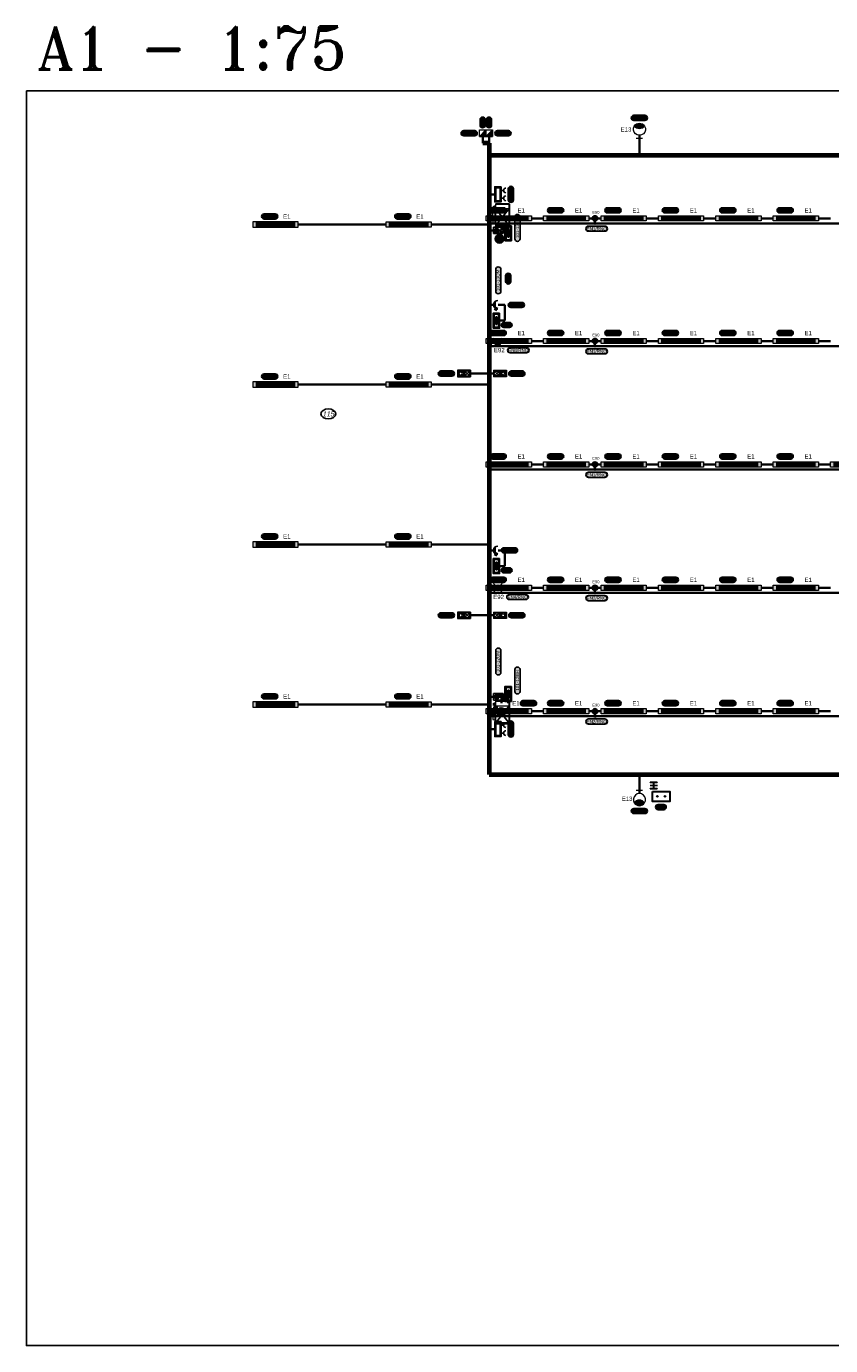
# Model space of a CAD drawing. Extents: x -19864 to 492529, y -84687 to -21221.
# Tile 1 of 34: x -19864 to 8160, y -84687 to -38712. Entities that reach past the tile are written whole.
import ezdxf
from ezdxf.enums import TextEntityAlignment as Align
from ezdxf.lldxf.tags import DXFTag

# ---------------------------------------------------------------- set-up
doc = ezdxf.new("R2010")
doc.units = 0
doc.header["$MEASUREMENT"] = 0
doc.layers.get('0').update_dxf_attribs({"linetype": 'CONTINUOUS'})
for name, color, linetype in [('__Fialová 220', 220, 'CONTINUOUS'), ('__Oranžová', 30, 'CONTINUOUS'), ('__Zelená', 3, 'CONTINUOUS'), ('matrice DSŘ', 8, 'CONTINUOUS'), ('OSY', 7, 'DASHDOT'), ('Pomocna', 4, 'CONTINUOUS')]:
    doc.layers.add(name, color=color, linetype=linetype)
for name, color, linetype, true_color in [('__Rudá tmavá', 7, 'CONTINUOUS', 0xdb0000), ('__Temná modrá', 7, 'CONTINUOUS', 0x0000c7), ('__Tyrkysová', 7, 'CONTINUOUS', 0x00d6a1)]:
    doc.layers.add(name, color=color, linetype=linetype, true_color=true_color)
doc.layers.add('MP2000N', color=7, linetype='CONTINUOUS', plot=False)
for name, color, linetype, lineweight in [('Plyn', 6, 'CONTINUOUS', 30), ('plyn_popis', 7, 'CONTINUOUS', 18), ('Robury', 30, 'CONTINUOUS', 30)]:
    doc.layers.add(name, color=color, linetype=linetype, lineweight=lineweight)
doc.styles.add('Arial', font='arial.ttf')
doc.styles.add('GENERATED_STYLE_1', font='arial.ttf')
doc.styles.add('ROMANT', font='romant', dxfattribs={"height": 3})
tags = doc.linetypes.add('DASHDOT', pattern=[25.4, 12.7, -6.35, 0, -6.35]).pattern_tags.tags
tags[10:11] = [DXFTag(74, 4), DXFTag(75, 0), DXFTag(340, '0'), DXFTag(46, 0.0), DXFTag(50, 0.0), DXFTag(44, 0.0), DXFTag(45, 0.0)]
tags[8:9] = [DXFTag(74, 4), DXFTag(75, 0), DXFTag(340, '0'), DXFTag(46, 0.0), DXFTag(50, 0.0), DXFTag(44, 0.0), DXFTag(45, 0.0)]
tags[6:7] = [DXFTag(74, 4), DXFTag(75, 0), DXFTag(340, '0'), DXFTag(46, 0.0), DXFTag(50, 0.0), DXFTag(44, 0.0), DXFTag(45, 0.0)]
tags[4:5] = [DXFTag(74, 4), DXFTag(75, 0), DXFTag(340, '0'), DXFTag(46, 0.0), DXFTag(50, 0.0), DXFTag(44, 0.0), DXFTag(45, 0.0)]

# ---------------------------------------------------------------- blocks, each defined once
blk = doc.blocks.new('A175')
at = {"layer": 'MP2000N', "color": 6, "linetype": 'Continuous'}
blk.add_lwpolyline([(0, 0), (60450, 0), (60450, -43725), (0, -43725)], close=True, dxfattribs=at)
at = {"layer": 'MP2000N', "color": 6, "linetype": 'Continuous', "style": 'ROMANT'}
blk.add_text('A1 - 1:75', height=1500, dxfattribs=at).set_placement((375, 750))
blk = doc.blocks.new('Světlo 258')
h = blk.add_hatch(color=2)
h.dxf.hatch_style = 1
h.paths.add_polyline_path([(787.5, 90), (-787.5, 90), (-787.5, -90), (787.5, -90)])
at = {"color": 7}
for p, q in [((687.5, 57.5), (-687.5, 57.5)), ((687.5, 47.5), (-687.5, 47.5)), ((687.5, 37.5), (-687.5, 37.5)), ((687.5, 27.5), (-687.5, 27.5)), ((687.5, -27.5), (-687.5, -27.5)), ((687.5, -37.5), (-687.5, -37.5)), ((687.5, -47.5), (-687.5, -47.5)), ((687.5, -57.5), (-687.5, -57.5))]:
    blk.add_line(p, q, dxfattribs=at)
at = {"lineweight": 18}
blk.add_lwpolyline([(787.5, 90), (-787.5, 90), (-787.5, -90), (787.5, -90)], close=True, dxfattribs=at)
at = {"color": 7}
blk.add_point((0, 0), dxfattribs=at)
blk = doc.blocks.new('Nouzové světlo nástěnné')
at = {"ltscale": 2}
h = blk.add_hatch(color=30, dxfattribs=at)
h.dxf.hatch_style = 1
h.paths.add_polyline_path([(-141, 400, 0.198912), (-100, 300), (0, 400), (-100, 500, 0.198912)])
h.paths.add_polyline_path([(100, 500), (0, 400), (100, 300, 0.198912), (141, 400, 0.198912)])
h = blk.add_hatch(color=2, dxfattribs=at)
h.dxf.hatch_style = 1
h.paths.add_polyline_path([(100, 500, 0.414214), (-100, 500), (0, 400)])
h.paths.add_polyline_path([(0, 400), (-100, 300, 0.198912), (0, 259)])
h.paths.add_polyline_path([(100, 300), (0, 400), (0, 259, 0.198912)])
for p, q in [((-200, 600), (200, 200)), ((-200, 200), (200, 600)), ((-150, 100), (150, 100)), ((0, 0), (0, 400))]:
    blk.add_line(p, q)
at = {"color": 7, "lineweight": 13}
blk.add_circle((0, 400), 141, dxfattribs=at)
blk = doc.blocks.new('TEXT POPIS 025')
h = blk.add_hatch(color=21)
h.dxf.hatch_style = 2
edge = h.paths.add_edge_path()
edge.add_arc((654, 0), 600, 270, 450)
edge.add_line((654, 600), (-654, 600))
edge.add_arc((-654, 0), 600, 90, 270)
edge.add_line((-654, -600), (654, -600))
at = {"color": 7}
for p, q in [((-654, 600), (654, 600)), ((-654, -600), (654, -600))]:
    blk.add_line(p, q, dxfattribs=at)
at = {"color": 7, "ltscale": 4}
for centre, start, end in [((-654, 0), 90, 270), ((654, 0), 270, 90)]:
    blk.add_arc(centre, 600, start, end, dxfattribs=at)
at = {"color": 7, "linetype": 'Continuous', "style": 'GENERATED_STYLE_1'}
blk.add_attdef('TEXT', text='', height=750, dxfattribs=at).set_placement((0, 0), align=Align.MIDDLE)
blk = doc.blocks.new('tlasig')
for points in [[(-400, 75), (-400, 14), (-379, 10, -0.359824), (-325, 55, -1), (-325, -55, -0.470779), (-379, 10), (-400, 14), (-400, -75), (-250, -75), (-250, 75)], [(-250, 75), (-250, 14), (-229, 10, -0.359824), (-175, 55, -1), (-175, -55, -0.470779), (-229, 10), (-250, 14), (-250, -75), (-100, -75), (-100, 75)]]:
    blk.add_hatch(color=256).paths.add_polyline_path(points)
at = {"color": 7, "lineweight": 13}
for p, q in [((-400, -75), (-400, 75)), ((-400, 75), (-250, 75)), ((-250, -75), (-250, 75)), ((-250, -75), (-250, 75)), ((-250, 75), (-100, 75)), ((-100, -75), (-100, 75)), ((-250, -75), (-400, -75)), ((-100, -75), (-250, -75))]:
    blk.add_line(p, q, dxfattribs=at)
at = {"color": 7, "lineweight": 5}
for p, q in [((-214, 39), (-136, -39)), ((-214, -39), (-136, 39))]:
    blk.add_line(p, q, dxfattribs=at)
blk.add_line((0, 0), (-100, 0))
at = {"color": 7, "lineweight": 13}
for centre in [(-325, 0), (-175, 0)]:
    blk.add_circle(centre, 55, dxfattribs=at)
at = {"color": 7, "lineweight": 5}
blk.add_circle((-325, 0), 35, dxfattribs=at)
blk = doc.blocks.new('MXC001')
h = blk.add_hatch(color=256)
h.dxf.hatch_style = 1
h.paths.add_polyline_path([(175, 150), (-175, 150), (-175, 0), (175, 0)])
h.paths.add_polyline_path([(150, 125), (150, 25), (-150, 25), (-150, 125)], flags=16)
at = {"color": 7}
for p, q in [((-92, 138), (-92, 206)), ((92, 138), (92, 206))]:
    blk.add_line(p, q, dxfattribs=at)
for points in [[(-175, 150), (175, 150), (175, 0), (-175, 0)], [(-150, 125), (150, 125), (150, 25), (-150, 25)]]:
    blk.add_lwpolyline(points, close=True, dxfattribs=at)
for centre in [(-92, 261), (92, 261)]:
    blk.add_arc(centre, 55, 180, 0, dxfattribs=at)
blk = doc.blocks.new('Převodník')
h = blk.add_hatch(color=256)
h.dxf.hatch_style = 1
h.paths.add_polyline_path([(-75, 100), (75, 100), (75, 250)])
at = {"color": 7, "lineweight": 13}
for p, q in [((-75, 250), (75, 250)), ((-75, 100), (-75, 250)), ((-75, 100), (75, 100)), ((75, 250), (75, 100))]:
    blk.add_line(p, q, dxfattribs=at)
at = {"color": 7}
blk.add_line((-75, 100), (75, 250), dxfattribs=at)
blk.add_line((0, 0), (0, 100))
blk = doc.blocks.new('CK_S_EXT_HEAHEA240')
at = {"transparency": 33554687}
for p, q in [((-120, 115), (120, 115)), ((-120, 115), (-120, 103)), ((-120, 103), (-24.75, 103)), ((-3.75, -82), (-3.75, 82)), ((3.75, -82), (3.75, 82)), ((120, 103), (24.75, 103)), ((120, 115), (120, 103)), ((-120, -115), (-120, -103)), ((-120, -103), (-24.75, -103)), ((-120, -115), (120, -115)), ((120, -103), (24.75, -103)), ((120, -115), (120, -103))]:
    blk.add_line(p, q, dxfattribs=at)
for centre, start, end in [((-24.75, 82), 0, 90), ((24.75, 82), 90, 180), ((-24.75, -82), 270, 0), ((24.75, -82), 180, 270)]:
    blk.add_arc(centre, 21, start, end, dxfattribs=at)
blk = doc.blocks.new('F1_41_PZH')
at = {"layer": 'OSY'}
for p, q in [((-221, 255), (-174, 255)), ((-202, 279), (-202, 230)), ((172, 255), (229, 255)), ((202, 277), (202, 221)), ((-227, -255), (-177, -255)), ((-202, -273), (-202, -219)), ((164, -255), (232, -255)), ((202, -276), (202, -221)), ((310, -230), (217, -230)), ((383, 0), (227, 0)), ((383, 0), (227, 0)), ((308, -350), (227, -350)), ((332, 0), (238, 0))]:
    blk.add_line(p, q, dxfattribs=at)
at = {"layer": 'Pomocna'}
for p, q in [((-202, 255), (202, -255)), ((202, 255), (-202, -255))]:
    blk.add_line(p, q, dxfattribs=at)
at = {"layer": 'Robury'}
for p, q in [((-245, 308), (-245, 290)), ((243, 290), (-245, 290)), ((-245, 290), (-245, -290)), ((243, 310), (-243, 310)), ((245, 205), (245, -205)), ((245, 205), (245, -205)), ((245, 177), (245, -177)), ((-245, -290), (-245, -458)), ((297, -309), (297, -391)), ((-243, -460), (243, -460))]:
    blk.add_line(p, q, dxfattribs=at)
at = {"layer": 'Robury', "linetype": 'Continuous', "lineweight": 15}
for p, q in [((245, -458), (245, 308)), ((245, -205), (245, 205)), ((329, 181), (245, 205)), ((245, -177), (245, 177)), ((329, 0), (329, 181)), ((408, 62), (329, 62)), ((408, 58), (408, 62)), ((408, 58), (414, 58)), ((419, 53), (419, 45)), ((424, 45), (419, 45)), ((424, 45), (424, 0)), ((-245, -290), (242, -290)), ((262, -189), (245, -189)), ((329, -181), (296, -190)), ((329, 0), (329, -181)), ((408, -62), (329, -62)), ((408, -58), (408, -62)), ((408, -58), (414, -58)), ((424, -45), (419, -45)), ((419, -53), (419, -45)), ((424, -45), (424, 0))]:
    blk.add_line(p, q, dxfattribs=at)
at = {"layer": 'Robury', "linetype": 'Continuous', "lineweight": 25}
for p, q in [((296, -189), (245, -189)), ((245, -271), (296, -271)), ((297, -309), (245, -309)), ((245, -391), (297, -391)), ((296, -189), (296, -271))]:
    blk.add_line(p, q, dxfattribs=at)
at = {"layer": 'Robury', "linetype": 'Continuous', "lineweight": 15}
for centre, start, end in [((-243, 308), 90, 180), ((243, 308), 0, 90), ((-243, -458), 180, 270), ((243, -458), 270, 0)]:
    blk.add_arc(centre, 2, start, end, dxfattribs=at)
for points in [[(419, 53), (419, 54), (419, 55), (418, 56), (417, 57), (416, 58), (415, 58), (414, 58)], [(419, -53), (419, -54), (419, -55), (418, -56), (417, -57), (416, -58), (415, -58), (414, -58)]]:
    blk.add_open_spline(points, degree=3, knots=[0, 0, 0, 0, 0.215514, 0.431046, 0.646215, 0.86077, 1, 1, 1, 1], dxfattribs=at)
blk = doc.blocks.new('F101')
blk.add_hatch(color=256).paths.add_polyline_path([(-55, 175, 1), (55, 175, 1)])
for p, q in [((-75, 100), (-75, 325)), ((-75, 325), (75, 325)), ((75, 325), (75, 100)), ((75, 100), (-75, 100)), ((0, 0), (0, 100))]:
    blk.add_line(p, q)
at = {"color": 7, "lineweight": 13}
for p, q in [((10, 229), (25, 307)), ((25, 307), (64, 299)), ((16, 258), (55, 250)), ((21, 282), (60, 275))]:
    blk.add_line(p, q, dxfattribs=at)
blk.add_circle((0, 175), 55, dxfattribs=at)
blk = doc.blocks.new('Skříň šíře 350')
h = blk.add_hatch(color=256)
h.dxf.hatch_style = 1
h.paths.add_polyline_path([(175, 75), (-175, 75), (-175, -75), (175, -75)])
h.paths.add_polyline_path([(150, -50), (-150, -50), (-150, 50), (150, 50)], flags=16)
h.paths.add_polyline_path([(87.5, 12.5), (87.5, -12.5), (-87.5, -12.5), (-87.5, 12.5)], flags=0)
h = blk.add_hatch(color=256)
h.dxf.hatch_style = 1
h.paths.add_polyline_path([(-87.5, 12.5), (-87.5, -12.5), (87.5, -12.5), (87.5, 12.5)])
at = {"color": 7}
for p, q in [((-87.5, 12.5), (87.5, 12.5)), ((-87.5, 12.5), (-87.5, -12.5)), ((87.5, 12.5), (87.5, -12.5)), ((-87.5, -12.5), (87.5, -12.5))]:
    blk.add_line(p, q, dxfattribs=at)
for points in [[(-175, 75), (175, 75), (175, -75), (-175, -75)], [(-150, 50), (150, 50), (150, -50), (-150, -50)]]:
    blk.add_lwpolyline(points, close=True, dxfattribs=at)
blk = doc.blocks.new('Značku uzemnění 105')
at = {"ltscale": 4}
h = blk.add_hatch(color=256, dxfattribs=at)
h.dxf.hatch_style = 1
edge = h.paths.add_edge_path()
edge.add_arc((0, 0), 1000, 0, 360)
at = {"color": 7, "lineweight": 9}
for p, q in [((0, 585), (0, -195)), ((585, -195), (-585, -195)), ((390, -390), (-390, -390)), ((195, -585), (-195, -585))]:
    blk.add_line(p, q, dxfattribs=at)
at = {"color": 7, "lineweight": 25}
blk.add_circle((0, 0), 1000, dxfattribs=at)
blk = doc.blocks.new('Zásuvka 400V')
h = blk.add_hatch(color=256)
h.dxf.hatch_style = 1
h.paths.add_polyline_path([(-80, 140, 0.5), (80, 140)])
for p, q in [((-80, 140), (80, 140)), ((0, 0), (0, 100)), ((46, 160), (121, 125)), ((53, 175), (128, 141)), ((61, 191), (136, 157))]:
    blk.add_line(p, q)
blk.add_arc((0, 200), 100, 180, 0)
blk = doc.blocks.new('vývod světlo')
at = {"true_color": 0xffff33}
h = blk.add_hatch(color=2, dxfattribs=at)
h.dxf.hatch_style = 2
h.paths.add_polyline_path([(-128, 60, 1), (-128, -60), (128, -60, 1), (128, 60)])
at = {"color": 7}
for p, q in [((-128, 60), (128, 60)), ((-128, -60), (128, -60))]:
    blk.add_line(p, q, dxfattribs=at)
at = {"color": 7, "ltscale": 4}
for centre, start, end in [((-128, 0), 90, 270), ((128, 0), 270, 90)]:
    blk.add_arc(centre, 60, start, end, dxfattribs=at)
at = {"color": 7, "linetype": 'Continuous', "style": 'GENERATED_STYLE_1'}
blk.add_attdef('TEXT', text='', height=75, dxfattribs=at).set_placement((0, 0), align=Align.MIDDLE)
blk = doc.blocks.new('TEXT POPIS 035')
h = blk.add_hatch(color=21)
h.dxf.hatch_style = 2
h.paths.add_polyline_path([(-1281, 600, 1), (-1281, -600), (1281, -600, 1), (1281, 600)])
at = {"color": 7}
for p, q in [((-1281, 600), (1281, 600)), ((-1281, -600), (1281, -600))]:
    blk.add_line(p, q, dxfattribs=at)
at = {"color": 7, "ltscale": 4}
for centre, start, end in [((-1281, 0), 90, 270), ((1281, 0), 270, 90)]:
    blk.add_arc(centre, 600, start, end, dxfattribs=at)
at = {"color": 7, "linetype": 'Continuous', "style": 'GENERATED_STYLE_1'}
blk.add_attdef('TEXT', text='', height=750, dxfattribs=at).set_placement((0, 0), align=Align.MIDDLE)
blk = doc.blocks.new('TEXT_POPIS_060')
h = blk.add_hatch(color=21)
h.dxf.hatch_style = 2
h.paths.add_polyline_path([(-253, 60, 1), (-253, -60), (253, -60, 1), (253, 60)])
at = {"color": 7}
for p, q in [((-253, 60), (253, 60)), ((-253, -60), (253, -60))]:
    blk.add_line(p, q, dxfattribs=at)
at = {"color": 7, "ltscale": 4}
for centre, start, end in [((-253, 0), 90, 270), ((253, 0), 270, 90)]:
    blk.add_arc(centre, 60, start, end, dxfattribs=at)
at = {"color": 7, "linetype": 'Continuous', "style": 'GENERATED_STYLE_1'}
blk.add_attdef('TEXT', text='', height=75, dxfattribs=at).set_placement((0, 0), align=Align.MIDDLE)
blk = doc.blocks.new('Výbojka nástěnná')
h = blk.add_hatch(color=256)
h.dxf.hatch_style = 1
h.paths.add_polyline_path([(120, 363, 0.553992), (-120, 363, 0.553992)])
at = {"color": 7, "lineweight": 13}
for p, q in [((-75, 73), (75, 73)), ((0, 0), (0, 146))]:
    blk.add_line(p, q, dxfattribs=at)
for centre, start, end in [((0, 288), 147.9722, 32.0278), ((0, 288), 32.0278, 147.9722), ((0, 438), 212.0278, 327.9722)]:
    blk.add_arc(centre, 141, start, end, dxfattribs=at)
blk = doc.blocks.new('Nouzové svítidlo stropní 102')
at = {"ltscale": 2}
h = blk.add_hatch(color=30, dxfattribs=at)
h.dxf.hatch_style = 1
h.paths.add_polyline_path([(-50, -50), (0, 0), (-50, 50, 0.198912), (-71, 0, 0.198912)])
h.paths.add_polyline_path([(50, 50), (0, 0), (50, -50, 0.198912), (71, 0, 0.198912)])
h = blk.add_hatch(color=2, dxfattribs=at)
h.dxf.hatch_style = 1
h.paths.add_polyline_path([(-50, 50), (0, 0), (50, 50, 0.414214)])
h.paths.add_polyline_path([(-50, -50, 0.414214), (50, -50), (0, 0)])
at = {"color": 7, "lineweight": 13}
for p, q in [((50, 50), (-50, -50)), ((50, -50), (-50, 50))]:
    blk.add_line(p, q, dxfattribs=at)
blk.add_circle((0, 0), 92.4)
blk.add_circle((0, 0), 70.7, dxfattribs=at)
blk = doc.blocks.new('vývod světlo 2')
at = {"true_color": 0xffff33}
h = blk.add_hatch(color=2, dxfattribs=at)
h.dxf.hatch_style = 2
h.paths.add_polyline_path([(-191, 60, 1), (-191, -60), (191, -60, 1), (191, 60)])
at = {"color": 7}
for p, q in [((-191, 60), (191, 60)), ((-191, -60), (191, -60))]:
    blk.add_line(p, q, dxfattribs=at)
at = {"color": 7, "ltscale": 4}
for centre, start, end in [((-191, 0), 90, 270), ((191, 0), 270, 90)]:
    blk.add_arc(centre, 60, start, end, dxfattribs=at)
at = {"color": 7, "linetype": 'Continuous', "style": 'GENERATED_STYLE_1'}
blk.add_attdef('TEXT', text='', height=75, dxfattribs=at).set_placement((0, 0), align=Align.MIDDLE)
blk = doc.blocks.new('SPOJ101')
at = {"const_width": 37.5}
blk.add_lwpolyline([(0, -18.75, -1), (0, 18.75, -1)], format="xyb", close=True, dxfattribs=at)
at = {"color": 7, "lineweight": 13}
blk.add_circle((0, 0), 37.5, dxfattribs=at)

msp = doc.modelspace()

# ---------------------------------------------------------------- linework, layer by layer
at = {"color": 7}
msp.add_ellipse((-9342, -52218), major_axis=(-259, 0), ratio=0.6793, dxfattribs=at)
at = {"layer": '__Temná modrá', "lineweight": 35}
for p, q in [((-3963, -42548), (-3963, -42783)), ((-3738, -42548), (-3738, -42783)), ((1497, -42510), (1497, -43199)), ((-3546, -44566), (-3738, -44566)), ((-2265, -45404), (-1840, -45404)), ((-265, -45404), (160, -45404)), ((-53, -45497), (-53, -45580)), ((1735, -45404), (2160, -45404)), ((3735, -45404), (4160, -45404)), ((5735, -45404), (6160, -45404)), ((7735, -45404), (8160, -45404)), ((-10395, -45617), (-7330, -45617)), ((-5755, -45617), (-3738, -45617)), ((33970, -45580), (-3738, -45580)), ((-3588, -45821), (-3738, -45821)), ((-3413, -45821), (-3305, -45821)), ((-3305, -45821), (-3305, -45597)), ((-3074, -45833), (-3074, -45597)), ((-3588, -48419), (-3738, -48419)), ((-3430, -48419), (-3189, -48419)), ((-3189, -48967), (-3189, -48419)), ((-3466, -48967), (-3189, -48967)), ((33970, -49855), (-3738, -49855)), ((-2265, -49679), (-1840, -49679)), ((-265, -49679), (160, -49679)), ((-53, -49772), (-53, -49855)), ((1735, -49679), (2160, -49679)), ((3735, -49679), (4160, -49679)), ((5735, -49679), (6160, -49679)), ((7735, -49679), (8160, -49679)), ((-4392, -50811), (-3738, -50811)), ((-3588, -50811), (-3738, -50811)), ((-10395, -51192), (-7330, -51192)), ((-5755, -51192), (-3738, -51192)), ((33970, -54155), (-3738, -54155)), ((-2265, -53979), (-1840, -53979)), ((-265, -53979), (160, -53979)), ((-53, -54072), (-53, -54155)), ((1735, -53979), (2160, -53979)), ((3735, -53979), (4160, -53979)), ((5735, -53979), (6160, -53979)), ((7735, -53979), (8160, -53979)), ((-10395, -56767), (-7330, -56767)), ((-5755, -56767), (-3738, -56767)), ((-3588, -56972), (-3738, -56972)), ((-3430, -56972), (-3189, -56972)), ((-3189, -57520), (-3189, -56972)), ((-3466, -57520), (-3189, -57520)), ((-3438, -58279), (-3738, -58279)), ((-2265, -58279), (-1840, -58279)), ((-265, -58279), (160, -58279)), ((-53, -58372), (-53, -58455)), ((1735, -58279), (2160, -58279)), ((3735, -58279), (4160, -58279)), ((5735, -58279), (6160, -58279)), ((7735, -58279), (8160, -58279)), ((33970, -58455), (-3738, -58455)), ((-4392, -59235), (-3738, -59235)), ((-3588, -59235), (-3738, -59235)), ((-3074, -62063), (-3074, -62300)), ((-10395, -62342), (-7330, -62342)), ((-5755, -62342), (-3738, -62342)), ((-3588, -62076), (-3738, -62076)), ((-3413, -62076), (-3305, -62076)), ((-3305, -62076), (-3305, -62299)), ((31947, -62755), (-3738, -62755)), ((-2265, -62579), (-1840, -62579)), ((-265, -62579), (160, -62579)), ((-53, -62672), (-53, -62755)), ((1735, -62579), (2160, -62579)), ((3735, -62579), (4160, -62579)), ((5735, -62579), (6160, -62579)), ((7735, -62579), (8160, -62579)), ((-3546, -63201), (-3738, -63201)), ((1497, -65449), (1497, -64786))]:
    msp.add_line(p, q, dxfattribs=at)
at = {"layer": '__Temná modrá', "lineweight": 70}
for p, q in [((-3738, -42783), (-3963, -42783)), ((-3738, -42783), (-3738, -64786)), ((-3738, -43199), (38117, -43199)), ((-3738, -64786), (33892, -64786))]:
    msp.add_line(p, q, dxfattribs=at)
at = {"layer": 'matrice DSŘ'}
for p, q in [((2127, -65164), (1867, -65164)), ((1997, -65039), (1997, -65289))]:
    msp.add_line(p, q, dxfattribs=at)
at = {"layer": 'Plyn', "ltscale": 400}
msp.add_lwpolyline([(1959, -65379), (2559, -65379), (2559, -65729), (1959, -65729)], close=True, dxfattribs=at)
at = {"layer": 'plyn_popis', "ltscale": 400}
msp.add_line((-3504, -62341), (-3573, -62341), dxfattribs=at)
at = {"layer": 'plyn_popis', "ltscale": 200}
msp.add_line((-3697, -62779), (-3759, -62779), dxfattribs=at)
at = {"layer": 'plyn_popis', "ltscale": 400}
for centre in [(2124, -65545), (2392, -65545)]:
    msp.add_circle(centre, 28.1, dxfattribs=at)

# ---------------------------------------------------------------- block references
at = {"ltscale": 4, "xscale": 0.15, "yscale": 0.15, "zscale": 0.15, "rotation": 90}
for p in [(-3966, -42059), (-3741, -42059)]:
    msp.add_blockref('TEXT POPIS 025', p, dxfattribs=at).add_auto_attribs({'TEXT': 'CAM'})
at = {"xscale": 0.15, "yscale": 0.15, "zscale": 0.15}
for p, values in [((-4433, -42435), {'TEXT': '101-54'}), ((-3257, -42435), {'TEXT': '101-53'}), ((-2790, -48419), {'TEXT': '101-14'}), ((-3031, -56972), {'TEXT': '101-15'})]:
    msp.add_blockref('TEXT POPIS 035', p, dxfattribs=at).add_auto_attribs(values)
at = {"xscale": 0.15, "yscale": 0.15, "zscale": 0.15, "rotation": 90}
for p, values in [((-2981, -44566), {'TEXT': '101-10'}), ((-2981, -63201), {'TEXT': '101-09'})]:
    msp.add_blockref('TEXT POPIS 035', p, dxfattribs=at).add_auto_attribs(values)
at = {"lineweight": 0, "xscale": 1.5, "yscale": 1.5, "zscale": 1.5}
for p, values in [((7, -45763), {'TEXT': 'EN1/RNO'}), ((-2723, -50000), {'TEXT': 'EN4/RNO'}), ((7, -50038), {'TEXT': 'EN1/RNO'}), ((7, -54338), {'TEXT': 'EN1/RNO'}), ((-2748, -58601), {'TEXT': 'EN4/RNO'}), ((7, -58638), {'TEXT': 'EN2/RNO'}), ((7, -62938), {'TEXT': 'EN2/RNO'})]:
    msp.add_blockref('vývod světlo 2', p, dxfattribs=at).add_auto_attribs(values)
at = {"ltscale": 4}
ref = msp.add_blockref('TEXT POPIS 025', (-3074, -47502), dxfattribs=dict(at, xscale=-0.15, yscale=0.15, zscale=0.15, rotation=270))
ref.add_attrib('TEXT', 'OP', dxfattribs={"color": 7, "linetype": 'Continuous', "height": 112.5, "rotation": 90, "style": 'GENERATED_STYLE_1'}).set_placement((-3074, -47502), align=Align.MIDDLE)
ref = msp.add_blockref('TEXT POPIS 025', (-3128, -49117), dxfattribs=dict(at, xscale=-0.15, yscale=0.15, zscale=0.15, rotation=180))
ref.add_attrib('TEXT', 'PV', dxfattribs={"color": 7, "linetype": 'Continuous', "height": 112.5, "style": 'GENERATED_STYLE_1'}).set_placement((-3128, -49117), align=Align.MIDDLE)
at = {"ltscale": 4, "xscale": 0.15, "yscale": 0.15, "zscale": 0.15}
for p, values in [((-3409, -57999), {'TEXT': 'E10'}), ((2247, -65921), {'TEXT': 'HUP'})]:
    msp.add_blockref('TEXT POPIS 025', p, dxfattribs=at).add_auto_attribs(values)
at = {"ltscale": 4}
ref = msp.add_blockref('TEXT POPIS 025', (-3128, -57670), dxfattribs=dict(at, xscale=-0.15, yscale=0.15, zscale=0.15, rotation=180))
ref.add_attrib('TEXT', 'PV', dxfattribs={"color": 7, "linetype": 'Continuous', "height": 112.5, "style": 'GENERATED_STYLE_1'}).set_placement((-3128, -57670), align=Align.MIDDLE)
at = {"layer": '__Fialová 220', "xscale": 1.5, "yscale": 1.5, "zscale": 1.5}
for p in [(-3963, -42698), (-3738, -42698)]:
    msp.add_blockref('Převodník', p, dxfattribs=at)
at = {"layer": '__Oranžová', "linetype": 'Continuous', "lineweight": 0, "ltscale": 3000, "xscale": 0.15, "yscale": 0.15, "zscale": 0.15}
for p in [(-3375, -46114), (-3321, -62610)]:
    msp.add_blockref('Značku uzemnění 105', p, dxfattribs=at)
at = {"layer": '__Rudá tmavá', "lineweight": 0}
ref = msp.add_blockref('vývod světlo', (1497, -41901), dxfattribs=dict(at, xscale=-1.5, yscale=1.5, zscale=1.5, rotation=180))
ref.add_attrib('TEXT', '117-02', dxfattribs={"layer": '0', "color": 7, "linetype": 'Continuous', "height": 112.5, "style": 'GENERATED_STYLE_1'}).set_placement((1497, -41901), align=Align.MIDDLE)
at = {"layer": '__Rudá tmavá', "xscale": -1.5, "yscale": 1.5, "zscale": 1.5}
msp.add_blockref('Výbojka nástěnná', (1497, -42729), dxfattribs=at)
at = {"layer": '__Rudá tmavá', "yscale": 1.5, "zscale": 1.5}
for name, p, xscale, rotation in [('MXC001', (-3546, -44566), 1.5, 270), ('F101', (-3738, -45821), 1.5, 270), ('Skříň šíře 350', (-3074, -45921), 1.5, 270), ('Zásuvka 400V', (-3738, -48419), 1.5, 270), ('Skříň šíře 350', (-3485, -48967), 1.5, 270), ('Zásuvka 400V', (-3738, -56972), 1.5, 270), ('Skříň šíře 350', (-3485, -57520), 1.5, 270), ('F101', (-3738, -62076), -1.5, 270), ('Skříň šíře 350', (-3074, -61976), 1.5, 270), ('MXC001', (-3546, -63201), 1.5, 270), ('Výbojka nástěnná', (1497, -65229), 1.5, 180)]:
    msp.add_blockref(name, p, dxfattribs=dict(at, xscale=xscale, rotation=rotation))
at = {"layer": '__Rudá tmavá', "lineweight": 0, "xscale": 1.5, "yscale": 1.5, "zscale": 1.5}
for p, values in [((-3423, -45124), {'TEXT': '111-05'}), ((-1423, -45124), {'TEXT': '111-05'}), ((577, -45124), {'TEXT': '111-05'}), ((2577, -45124), {'TEXT': '111-05'}), ((4577, -45124), {'TEXT': '111-05'}), ((6577, -45124), {'TEXT': '111-05'}), ((-11385, -45337), {'TEXT': '116-01'}), ((-6745, -45337), {'TEXT': '116-01'}), ((-3423, -49399), {'TEXT': '111-04'}), ((-1423, -49399), {'TEXT': '111-04'}), ((577, -49399), {'TEXT': '111-04'}), ((2577, -49399), {'TEXT': '111-04'}), ((4577, -49399), {'TEXT': '111-04'}), ((6577, -49399), {'TEXT': '111-04'}), ((-11385, -50912), {'TEXT': '116-01'}), ((-6745, -50912), {'TEXT': '116-01'}), ((-5230, -50811), {'TEXT': '116-02'}), ((-2772, -50811), {'TEXT': '111-07'}), ((-3423, -53699), {'TEXT': '111-03'}), ((-1423, -53699), {'TEXT': '111-03'}), ((577, -53699), {'TEXT': '111-03'}), ((2577, -53699), {'TEXT': '111-03'}), ((4577, -53699), {'TEXT': '111-03'}), ((6577, -53699), {'TEXT': '111-03'}), ((-11385, -56487), {'TEXT': '116-01'}), ((-6745, -56487), {'TEXT': '116-01'}), ((-3423, -57999), {'TEXT': '111-02'}), ((-1423, -57999), {'TEXT': '111-02'}), ((577, -57999), {'TEXT': '111-02'}), ((2577, -57999), {'TEXT': '111-02'}), ((4577, -57999), {'TEXT': '111-02'}), ((6577, -57999), {'TEXT': '111-02'}), ((-5230, -59235), {'TEXT': '116-02'}), ((-2772, -59235), {'TEXT': '111-07'}), ((-11385, -62062), {'TEXT': '116-01'}), ((-6745, -62062), {'TEXT': '116-01'}), ((-2368, -62299), {'TEXT': '101-01'}), ((-1423, -62299), {'TEXT': '101-01'}), ((577, -62299), {'TEXT': '101-01'}), ((2577, -62299), {'TEXT': '101-01'}), ((4577, -62299), {'TEXT': '101-01'}), ((6577, -62299), {'TEXT': '101-01'}), ((1497, -66058), {'TEXT': '117-02'})]:
    msp.add_blockref('vývod světlo', p, dxfattribs=at).add_auto_attribs(values)
at = {"layer": '__Temná modrá', "xscale": -1}
for p in [(-3053, -45404), (-1053, -45404), (947, -45404), (2947, -45404), (4947, -45404), (6947, -45404), (-6543, -45617), (-3053, -49679), (-1053, -49679), (947, -49679), (2947, -49679), (4947, -49679), (6947, -49679), (-6543, -51192), (-3053, -53979), (-1053, -53979), (947, -53979), (2947, -53979), (4947, -53979), (6947, -53979), (8947, -53979), (-6543, -56767), (-3053, -58279), (-1053, -58279), (947, -58279), (2947, -58279), (4947, -58279), (6947, -58279), (-6543, -62342), (-3053, -62579), (-1053, -62579), (947, -62579), (2947, -62579), (4947, -62579), (6947, -62579)]:
    msp.add_blockref('Světlo 258', p, dxfattribs=at)
at = {"layer": '__Temná modrá', "lineweight": 35, "xscale": 1.5, "yscale": 1.5, "zscale": 1.5, "rotation": 90}
for p, values in [((-2752, -45736), {'TEXT': '101-13EH'}), ((-3419, -47561), {'TEXT': '101-13QM'}), ((-3419, -60846), {'TEXT': '101-12QM'}), ((-2752, -61508), {'TEXT': '101-12EH'})]:
    msp.add_blockref('TEXT_POPIS_060', p, dxfattribs=at).add_auto_attribs(values)
at = {"layer": '__Temná modrá', "lineweight": 0}
for p in [(-53, -45404), (-53, -49679), (-53, -53979), (-53, -58279), (-53, -62579)]:
    msp.add_blockref('Nouzové svítidlo stropní 102', p, dxfattribs=at)
at = {"layer": '__Temná modrá'}
for p in [(-11183, -45617), (-11183, -51192), (-11183, -56767), (-11183, -62342)]:
    msp.add_blockref('Světlo 258', p, dxfattribs=at)
at = {"layer": '__Temná modrá', "xscale": 0.75, "yscale": 0.75, "zscale": 0.75, "rotation": 270}
for p in [(-3738, -49729), (-3738, -58279)]:
    msp.add_blockref('Nouzové světlo nástěnné', p, dxfattribs=at)
at = {"layer": '__Zelená'}
for p in [(-53, -45580), (-53, -49855), (-53, -54155), (-53, -58455), (-53, -62755)]:
    msp.add_blockref('SPOJ101', p, dxfattribs=at)
at = {"layer": '__Zelená', "yscale": 1.5, "zscale": 1.5, "rotation": 180}
for p, xscale in [((-4242, -50811), -1.5), ((-3738, -50811), 1.5), ((-4242, -59235), -1.5), ((-3738, -59235), 1.5)]:
    msp.add_blockref('tlasig', p, dxfattribs=dict(at, xscale=xscale))
at = {"layer": 'matrice DSŘ', "rotation": 180}
msp.add_blockref('CK_S_EXT_HEAHEA240', (1997, -65164), dxfattribs=at)
at = {"layer": 'MP2000N', "color": 6}
msp.add_blockref('A175', (-19864, -40962), dxfattribs=at)
at = {"layer": 'OSY', "rotation": 180}
for p in [(-3276, -45366), (-3276, -62691)]:
    msp.add_blockref('F1_41_PZH', p, dxfattribs=at)

# ---------------------------------------------------------------- texts
at = {"layer": '__Temná modrá', "lineweight": 0, "style": 'Arial'}
for s, height, p in [('E13', 150, (844, -42380)), ('E1', 150, (-2749, -45199)), ('E1', 150, (-749, -45199)), ('E1', 150, (1251, -45199)), ('E1', 150, (3251, -45199)), ('E1', 150, (5251, -45199)), ('E1', 150, (7251, -45199)), ('E1', 150, (-10918, -45414)), ('E1', 150, (-6278, -45414)), ('E90', 100, (-144, -45242)), ('E1', 150, (-2749, -49474)), ('E1', 150, (-749, -49474)), ('E90', 100, (-144, -49517)), ('E1', 150, (1251, -49474)), ('E1', 150, (3251, -49474)), ('E1', 150, (5251, -49474)), ('E1', 150, (7251, -49474)), ('E92', 150, (-3570, -50069)), ('E1', 150, (-10918, -50989)), ('E1', 150, (-6278, -50989)), ('E1', 150, (-2749, -53774)), ('E1', 150, (-749, -53774)), ('E90', 100, (-144, -53817)), ('E1', 150, (1251, -53774)), ('E1', 150, (3251, -53774)), ('E1', 150, (5251, -53774)), ('E1', 150, (7251, -53774)), ('E1', 150, (-10918, -56564)), ('E1', 150, (-6278, -56564)), ('E1', 150, (-2749, -58074)), ('E1', 150, (-749, -58074)), ('E1', 150, (1251, -58074)), ('E1', 150, (3251, -58074)), ('E1', 150, (5251, -58074)), ('E1', 150, (7251, -58074)), ('E90', 100, (-144, -58117)), ('E92', 150, (-3595, -58670)), ('E1', 150, (-10918, -62139)), ('E1', 150, (-6278, -62139)), ('E1', 150, (-2932, -62374)), ('E1', 150, (-749, -62374)), ('E90', 100, (-144, -62417)), ('E1', 150, (1251, -62374)), ('E1', 150, (3251, -62374)), ('E1', 150, (5251, -62374)), ('E1', 150, (7251, -62374)), ('E13', 150, (882, -65704))]:
    msp.add_text(s, height=height, dxfattribs=at).set_placement(p)
at = {"layer": '__Tyrkysová', "style": 'Arial', "oblique": 10}
msp.add_text('115', height=175, dxfattribs=at).set_placement((-9342, -52218), align=Align.MIDDLE_CENTER)

doc.saveas('drawing.dxf')
